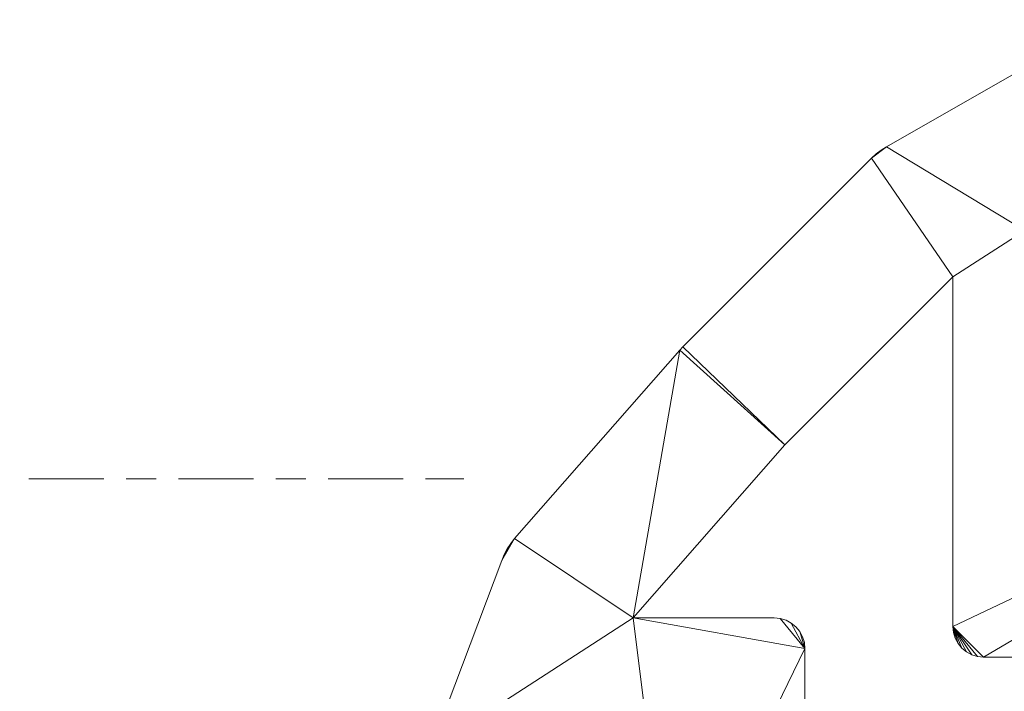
# Model space of a CAD drawing. Header units: millimetres. Extents: x -38221 to 49500, y -52000 to 43639.
# Tile 4 of 19: x 5877 to 26752, y -16251 to -2002. Entities that reach past the tile are written whole.
import ezdxf

# ---------------------------------------------------------------- set-up
doc = ezdxf.new("R2010")
doc.units = ezdxf.units.MM
doc.linetypes.add('Centro _1_', pattern=[3175, 635, -476.25, 1587.5, -476.25])
doc.layers.add('A-FLOR-LEVL-OTLN', color=51, linetype='Continuous', lineweight=9)
doc.layers.add('A-MASS-____-OTLN', color=70, linetype='Continuous', lineweight=9)

# ---------------------------------------------------------------- blocks, each defined once
blk = doc.blocks.new('Nível - M_Cabeça do nível - Círculo-24867-R04-02-ISOMETRICA-GERAL')
at = {"layer": 'A-FLOR-LEVL-OTLN'}
blk.add_circle((4, 0), 4, dxfattribs=at)
mesh = blk.add_polyface(dxfattribs=at)
corners = [(4, 0), (4, 4), (2.96, 3.86), (2, 3.46), (1.17, 2.83), (0.54, 2), (0.14, 1.04), (0, 0)]
mesh.append_faces([[corners[k] for k in face] for face in [(0, 6, 7)]], dxfattribs={"vtx0": -1})
mesh.append_faces([[corners[k] for k in face] for face in [(0, 2, 3, 4)]], dxfattribs={"vtx0": -1, "vtx3": -1})
mesh.append_faces([[corners[k] for k in face] for face in [(1, 2, 0)]], dxfattribs={"vtx1": -1})
mesh.append_faces([[corners[k] for k in face] for face in [(5, 6, 0, 4)]], dxfattribs={"vtx1": -1, "vtx2": -1})
mesh = blk.add_polyface(dxfattribs=at)
corners = [(4, -4), (5.04, -3.86), (6, -3.46), (6.83, -2.83), (7.46, -2), (7.86, -1.04), (8, 0), (4, 0)]
mesh.append_faces([[corners[k] for k in face] for face in [(7, 4, 5, 6)]], dxfattribs={"vtx0": -1})
mesh.append_faces([[corners[k] for k in face] for face in [(4, 7, 3)]], dxfattribs={"vtx0": -1, "vtx1": -1})
mesh.append_faces([[corners[k] for k in face] for face in [(0, 1, 7)]], dxfattribs={"vtx1": -1})
mesh.append_faces([[corners[k] for k in face] for face in [(2, 3, 7, 1)]], dxfattribs={"vtx1": -1, "vtx2": -1})

msp = doc.modelspace()

# ---------------------------------------------------------------- linework, layer by layer
at = {"layer": 'A-FLOR-LEVL-OTLN', "linetype": 'Centro _1_'}
for p, q in [((-14091, -11741), (14496, -11741)), ((-14091, -11741, 4000), (14496, -11741, 4000))]:
    msp.add_line(p, q, dxfattribs=at)

# ---------------------------------------------------------------- block references
at = {"layer": 'A-FLOR-LEVL-OTLN', "extrusion": (0, -1, 0), "xscale": 99.99999999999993, "yscale": 99.99999999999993, "zscale": 99.99999999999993}
for p in [(14496, 0, 11741), (14496, 4000, 11741)]:
    msp.add_blockref('Nível - M_Cabeça do nível - Círculo-24867-R04-02-ISOMETRICA-GERAL', p, dxfattribs=at)

# ---------------------------------------------------------------- meshes
at = {"layer": 'A-MASS-____-OTLN', "color": 41, "transparency": 33554560}
mesh = msp.add_polyface(dxfattribs=at)
corners = [(21875, -14693, 3200), (18887, -14693, 3200), (22096, -11025, 3200), (25663, -7459, 3200), (25663, -14873, 3200), (25675, -15000, 3200), (25712, -15122, 3200), (25772, -15234, 3200), (25853, -15333, 3200), (25952, -15413, 3200), (26064, -15474, 3200), (26186, -15510, 3200), (26313, -15523, 3200), (34059, -15523, 3200), (34186, -15510, 3200), (34308, -15474, 3200), (34420, -15413, 3200), (34518, -15333, 3200), (34599, -15234, 3200), (34659, -15122, 3200), (34696, -15000, 3200), (34709, -14873, 3200), (34709, -10586, 3200), (34732, -10593, 3200), (34859, -10605, 3200), (37687, -10605, 3200), (37814, -10593, 3200), (37936, -10556, 3200), (38048, -10496, 3200), (38147, -10415, 3200), (38228, -10317, 3200), (38288, -10204, 3200), (38325, -10082, 3200), (38337, -9955, 3200), (38337, -7459, 3200), (41904, -11025, 3200), (45191, -14782, 3200), (45574, -15803, 3200), (45485, -15812, 3200), (45363, -15849, 3200), (45251, -15909, 3200), (45212, -15941, 3200), (45173, -15909, 3200), (45060, -15849, 3200), (44939, -15812, 3200), (44812, -15799, 3200), (40939, -15799, 3200), (40812, -15812, 3200), (40690, -15849, 3200), (40578, -15909, 3200), (40479, -15990, 3200), (40398, -16088, 3200), (40338, -16201, 3200), (40301, -16322, 3200), (40289, -16449, 3200), (40289, -20322, 3200), (40301, -20449, 3200), (40338, -20571, 3200), (40398, -20683, 3200), (40479, -20782, 3200), (40578, -20863, 3200), (40689, -20922, 3200), (40578, -20982, 3200), (40479, -21063, 3200), (40398, -21161, 3200), (40338, -21274, 3200), (40301, -21395, 3200), (40289, -21522, 3200), (40289, -24351, 3200), (40301, -24478, 3200), (40338, -24599, 3200), (40398, -24712, 3200), (40479, -24810, 3200), (40578, -24891, 3200), (40689, -24951, 3200), (40578, -25010, 3200), (40479, -25091, 3200), (40398, -25190, 3200), (40338, -25302, 3200), (40301, -25424, 3200), (40289, -25551, 3200), (40289, -27051, 3200), (40301, -27178, 3200), (40338, -27299, 3200), (40398, -27412, 3200), (40479, -27510, 3200), (40578, -27591, 3200), (40690, -27651, 3200), (40812, -27688, 3200), (40939, -27701, 3200), (42939, -27701, 3200), (43066, -27688, 3200), (43101, -27677, 3200), (43138, -27799, 3200), (43198, -27912, 3200), (43279, -28010, 3200), (43335, -28056, 3200), (43253, -28167, 3200), (43177, -28293, 3200), (43114, -28426, 3200), (43065, -28565, 3200), (43029, -28707, 3200), (43007, -28853, 3200), (43000, -29000, 3200), (43007, -29147, 3200), (43029, -29293, 3200), (43065, -29435, 3200), (43114, -29574, 3200), (43177, -29707, 3200), (43253, -29833, 3200), (43340, -29952, 3200), (43439, -30061, 3200), (43548, -30160, 3200), (43667, -30247, 3200), (43793, -30323, 3200), (43926, -30386, 3200), (44065, -30435, 3200), (44207, -30471, 3200), (44353, -30493, 3200), (44500, -30500, 3200), (47000, -30500, 3200), (47144, -30493, 3200), (47286, -30472, 3200), (47426, -30438, 3200), (47562, -30391, 3200), (47693, -30330, 3200), (47818, -30258, 3200), (47934, -30173, 3200), (48043, -30078, 3200), (48141, -29973, 3200), (48229, -29859, 3200), (48306, -29737, 3200), (48371, -29609, 3200), (48423, -29474, 3200), (49423, -26474, 3200), (49466, -26319, 3200), (49491, -26161, 3200), (49500, -26000, 3200), (49500, -18000, 3200), (49494, -17866, 3200), (49476, -17732, 3200), (49446, -17601, 3200), (49404, -17473, 3200), (47904, -13473, 3200), (47851, -13349, 3200), (47787, -13230, 3200), (47713, -13118, 3200), (47629, -13012, 3200), (44129, -9012, 3200), (44061, -8939, 3200), (40061, -4939, 3200), (39962, -4850, 3200), (39857, -4769, 3200), (39744, -4698, 3200), (36244, -2698, 3200), (36118, -2633, 3200), (35987, -2581, 3200), (35851, -2542, 3200), (35712, -2515, 3200), (32212, -2015, 3200), (32071, -2002, 3200), (31929, -2002, 3200), (31788, -2015, 3200), (28288, -2515, 3200), (28149, -2542, 3200), (28013, -2581, 3200), (27882, -2633, 3200), (27756, -2698, 3200), (24256, -4698, 3200), (24143, -4769, 3200), (24038, -4850, 3200), (23939, -4939, 3200), (19939, -8939, 3200), (19871, -9012, 3200), (16371, -13012, 3200), (16287, -13118, 3200), (16213, -13230, 3200), (16149, -13349, 3200), (16096, -13473, 3200), (14596, -17473, 3200), (14554, -17601, 3200), (14524, -17732, 3200), (14506, -17866, 3200), (14500, -18000, 3200), (14500, -26000, 3200), (14509, -26161, 3200), (14534, -26319, 3200), (14577, -26474, 3200), (15577, -29474, 3200), (15629, -29609, 3200), (15694, -29737, 3200), (15771, -29859, 3200), (15859, -29973, 3200), (15957, -30078, 3200), (16066, -30173, 3200), (16182, -30258, 3200), (16307, -30330, 3200), (16438, -30391, 3200), (16574, -30438, 3200), (16714, -30472, 3200), (16856, -30493, 3200), (17000, -30500, 3200), (19500, -30500, 3200), (19647, -30493, 3200), (19793, -30471, 3200), (19935, -30435, 3200), (20074, -30386, 3200), (20207, -30323, 3200), (20333, -30247, 3200), (20452, -30160, 3200), (20561, -30061, 3200), (20660, -29952, 3200), (20747, -29833, 3200), (20823, -29707, 3200), (20886, -29574, 3200), (20935, -29435, 3200), (20971, -29293, 3200), (20993, -29147, 3200), (21000, -29000, 3200), (20993, -28853, 3200), (20979, -28761, 3200), (20989, -28657, 3200), (20989, -25193, 3200), (20977, -25066, 3200), (20940, -24944, 3200), (20880, -24832, 3200), (20799, -24733, 3200), (20700, -24652, 3200), (20588, -24592, 3200), (20466, -24555, 3200), (20339, -24543, 3200), (19668, -24543, 3200), (19686, -24533, 3200), (19784, -24452, 3200), (19865, -24354, 3200), (19925, -24241, 3200), (19948, -24166, 3200), (19998, -24181, 3200), (20125, -24193, 3200), (22125, -24193, 3200), (22252, -24181, 3200), (22373, -24144, 3200), (22486, -24084, 3200), (22584, -24003, 3200), (22665, -23904, 3200), (22725, -23792, 3200), (22762, -23670, 3200), (22775, -23543, 3200), (22775, -21543, 3200), (22762, -21416, 3200), (22725, -21294, 3200), (22665, -21182, 3200), (22584, -21084, 3200), (22486, -21003, 3200), (22373, -20943, 3200), (22252, -20906, 3200), (22204, -20901, 3200), (22236, -20884, 3200), (22335, -20803, 3200), (22416, -20704, 3200), (22476, -20592, 3200), (22513, -20470, 3200), (22525, -20343, 3200), (22525, -15343, 3200), (22513, -15216, 3200), (22476, -15094, 3200), (22416, -14982, 3200), (22335, -14884, 3200), (22236, -14803, 3200), (22124, -14743, 3200), (22002, -14706, 3200), (19725, -21035, 3200), (19686, -21003, 3200), (19668, -20993, 3200), (19781, -20993, 3200), (19764, -21003, 3200), (45612, -19549, 3200), (46500, -19549, 3200), (46500, -20872, 3200), (45155, -20872, 3200), (45173, -20863, 3200), (45271, -20782, 3200), (45352, -20683, 3200), (45412, -20571, 3200), (45449, -20449, 3200), (45462, -20322, 3200), (45462, -19529, 3200), (45485, -19536, 3200), (44567, -24622, 3200), (46500, -24622, 3200), (46500, -25757, 3200), (46389, -26090, 3200), (46389, -25551, 3200), (46376, -25424, 3200), (46339, -25302, 3200), (46279, -25190, 3200), (46198, -25091, 3200), (46100, -25010, 3200), (45988, -24950, 3200), (45866, -24913, 3200), (45739, -24901, 3200), (44110, -24901, 3200), (44128, -24891, 3200), (44227, -24810, 3200), (44308, -24712, 3200), (44368, -24599, 3200), (44371, -24588, 3200), (44440, -24609, 3200), (43395, -25001, 3200), (43378, -25010, 3200), (43339, -25042, 3200), (43300, -25010, 3200), (43282, -25001, 3200), (44206, -20982, 3200), (44167, -21014, 3200), (44128, -20982, 3200), (44110, -20972, 3200), (44224, -20972, 3200), (32000, -5015, 3200), (35004, -5444, 3200), (36811, -6477, 3200), (34859, -6477, 3200), (34732, -6490, 3200), (34610, -6526, 3200), (34498, -6587, 3200), (34459, -6618, 3200), (34420, -6587, 3200), (34308, -6526, 3200), (34186, -6490, 3200), (34059, -6477, 3200), (27189, -6477, 3200), (28996, -5444, 3200)]
mesh.append_faces([[corners[k] for k in face] for face in [(193, 191, 192), (236, 233, 234, 235), (96, 93, 94, 95), (312, 310, 311), (130, 128, 129), (63, 61, 62), (33, 30, 31, 32)]], dxfattribs={"vtx0": -1, "color": 41})
mesh.append_faces([[corners[k] for k in face] for face in [(184, 273, 183), (173, 2, 172), (155, 158, 154), (329, 325, 328), (116, 96, 115), (306, 301, 304, 305)]], dxfattribs={"vtx0": -1, "vtx1": -1, "color": 41})
mesh.append_faces([[corners[k] for k in face] for face in [(179, 273, 1), (4, 22, 330, 3), (308, 301, 306, 312), (290, 134, 137, 289), (92, 291, 301), (67, 316, 61), (55, 61, 316, 54), (285, 317, 279, 284), (314, 312, 306), (45, 286, 41, 44), (277, 142, 37)]], dxfattribs={"vtx0": -1, "vtx1": -1, "vtx2": -1, "color": 41})
mesh.append_faces([[corners[k] for k in face] for face in [(231, 273, 184, 187), (273, 231, 236, 271), (256, 274, 238, 248), (3, 330, 168, 171), (24, 321, 325, 22), (312, 74, 90, 310), (310, 92, 301, 308), (153, 320, 34, 150)]], dxfattribs={"vtx0": -1, "vtx1": -1, "vtx2": -1, "vtx3": -1, "color": 41})
mesh.append_faces([[corners[k] for k in face] for face in [(247, 239, 242, 243), (274, 256, 262, 263), (1, 174, 178, 179), (22, 325, 329, 330), (319, 154, 158, 159), (74, 312, 68, 69), (312, 316, 67, 68), (286, 54, 316, 317), (279, 314, 288, 289)]], dxfattribs={"vtx0": -1, "vtx1": -1, "vtx3": -1, "color": 41})
mesh.append_faces([[corners[k] for k in face] for face in [(221, 201, 202, 220), (231, 221, 222), (220, 216, 217), (248, 238, 239, 247), (4, 8, 9), (3, 171, 172, 2), (13, 21, 22, 12), (325, 321, 322), (24, 320, 321), (154, 319, 320, 153), (291, 119, 120), (132, 126, 127, 131), (131, 127, 128, 130), (133, 125, 126, 132), (292, 297, 298), (291, 133, 134, 290), (33, 29, 30), (143, 36, 37, 142), (36, 147, 148)]], dxfattribs={"vtx0": -1, "vtx2": -1, "color": 41})
mesh.append_faces([[corners[k] for k in face] for face in [(188, 200, 201, 221), (231, 187, 188, 221), (1, 273, 274, 263), (4, 11, 12, 22), (163, 166, 167, 331), (320, 24, 25, 33), (25, 28, 29, 33), (74, 79, 80, 90), (96, 118, 119, 291), (41, 276, 277, 37), (143, 146, 147, 36)]], dxfattribs={"vtx0": -1, "vtx2": -1, "vtx3": -1, "color": 41})
mesh.append_faces([[corners[k] for k in face] for face in [(188, 197, 198, 199), (220, 202, 203, 204), (220, 208, 209, 210), (220, 210, 211, 212), (220, 212, 213, 214), (220, 214, 215, 216), (256, 260, 261, 262), (263, 270, 0, 1), (21, 13, 14, 15), (21, 15, 16, 17), (21, 17, 18, 19), (96, 101, 102, 103), (96, 103, 104, 105), (96, 99, 100, 101), (96, 105, 106, 107), (96, 109, 110, 111), (96, 113, 114, 115), (133, 121, 122, 123), (133, 123, 124, 125), (292, 295, 296, 297), (74, 69, 70, 71), (61, 55, 56, 57), (61, 57, 58, 59), (279, 281, 282, 283)]], dxfattribs={"vtx0": -1, "vtx3": -1, "color": 41})
mesh.append_faces([[corners[k] for k in face] for face in [(272, 273, 271), (226, 227, 224, 225), (98, 99, 96, 97), (76, 77, 74, 75)]], dxfattribs={"vtx1": -1, "color": 41})
mesh.append_faces([[corners[k] for k in face] for face in [(196, 197, 188, 195), (205, 206, 220, 204), (207, 208, 220, 206), (199, 200, 188), (188, 189, 195), (230, 231, 222, 229), (252, 253, 256, 251), (259, 260, 256, 258), (243, 244, 247), (250, 251, 256, 249), (248, 249, 256), (267, 268, 263, 266), (10, 11, 4, 9), (7, 8, 4, 6), (174, 175, 178), (269, 270, 263, 268), (108, 109, 96, 107), (84, 85, 89, 83), (78, 79, 74, 77), (85, 86, 89), (117, 118, 96, 116), (112, 113, 96, 111), (66, 67, 61, 65), (64, 65, 61, 63), (33, 34, 320), (50, 51, 54, 49), (48, 49, 54, 47), (285, 286, 317), (283, 284, 279), (45, 46, 286), (141, 142, 138), (137, 138, 278)]], dxfattribs={"vtx1": -1, "vtx2": -1, "color": 41})
mesh.append_faces([[corners[k] for k in face] for face in [(179, 180, 183, 273), (318, 319, 159, 162), (92, 93, 96, 291), (120, 121, 133, 291), (46, 47, 54, 286), (277, 278, 138, 142), (278, 279, 289, 137)]], dxfattribs={"vtx1": -1, "vtx2": -1, "vtx3": -1, "color": 41})
mesh.append_faces([[corners[k] for k in face] for face in [(194, 195, 189, 190), (190, 191, 193, 194), (227, 228, 223, 224), (228, 229, 222, 223), (1, 2, 173, 174), (167, 168, 330, 331), (331, 318, 162, 163), (89, 90, 80, 81), (300, 301, 291, 292), (149, 150, 34, 35), (148, 149, 35, 36)]], dxfattribs={"vtx1": -1, "vtx3": -1, "color": 41})
mesh.append_faces([[corners[k] for k in face] for face in [(185, 186, 187, 184), (218, 219, 220, 217), (254, 255, 256, 253), (256, 257, 258), (245, 246, 247, 244), (181, 182, 183, 180), (4, 5, 6), (176, 177, 178, 175), (323, 324, 325, 322), (19, 20, 21), (22, 23, 24), (156, 157, 158, 155), (87, 88, 89, 86), (72, 73, 74, 71), (308, 309, 310), (59, 60, 61), (151, 152, 153, 150), (52, 53, 54, 51), (279, 280, 281), (37, 38, 39)]], dxfattribs={"vtx2": -1, "color": 41})
mesh.append_faces([[corners[k] for k in face] for face in [(231, 232, 233, 236), (274, 275, 271, 238), (236, 237, 238, 271), (81, 82, 83, 89), (90, 91, 92, 310), (298, 299, 300, 292), (314, 315, 316, 312), (306, 307, 288, 314), (317, 313, 314, 279), (286, 287, 276, 41), (39, 40, 41, 37)]], dxfattribs={"vtx2": -1, "vtx3": -1, "color": 41})
mesh.append_faces([[corners[k] for k in face] for face in [(239, 240, 241, 242), (263, 264, 265, 266), (168, 169, 170, 171), (325, 326, 327, 328), (25, 26, 27, 28), (163, 164, 165, 166), (159, 160, 161, 162), (134, 135, 136, 137), (292, 293, 294, 295), (301, 302, 303, 304), (41, 42, 43, 44), (138, 139, 140, 141), (143, 144, 145, 146)]], dxfattribs={"vtx3": -1, "color": 41})
mesh = msp.add_polyface(dxfattribs=at)
corners = [(21875, -14693), (22002, -14706), (22124, -14743), (22236, -14803), (22335, -14884), (22416, -14982), (22476, -15094), (22513, -15216), (22525, -15343), (22525, -20343), (22513, -20470), (22476, -20592), (22416, -20704), (22335, -20803), (22236, -20884), (22204, -20901), (22252, -20906), (22373, -20943), (22486, -21003), (22584, -21084), (22665, -21182), (22725, -21294), (22762, -21416), (22775, -21543), (22775, -23543), (22762, -23670), (22725, -23792), (22665, -23904), (22584, -24003), (22486, -24084), (22373, -24144), (22252, -24181), (22125, -24193), (20125, -24193), (19998, -24181), (19948, -24166), (19925, -24241), (19865, -24354), (19784, -24452), (19686, -24533), (19668, -24543), (20339, -24543), (20466, -24555), (20588, -24592), (20700, -24652), (20799, -24733), (20880, -24832), (20940, -24944), (20977, -25066), (20989, -25193), (20989, -28657), (20979, -28761), (20993, -28853), (21000, -29000), (20993, -29147), (20971, -29293), (20935, -29435), (20886, -29574), (20823, -29707), (20747, -29833), (20660, -29952), (20561, -30061), (20452, -30160), (20333, -30247), (20207, -30323), (20074, -30386), (19935, -30435), (19793, -30471), (19647, -30493), (19500, -30500), (17000, -30500), (16856, -30493), (16714, -30472), (16574, -30438), (16438, -30391), (16307, -30330), (16182, -30258), (16066, -30173), (15957, -30078), (15859, -29973), (15771, -29859), (15694, -29737), (15629, -29609), (15577, -29474), (14577, -26474), (14534, -26319), (14509, -26161), (14500, -26000), (14500, -18000), (14506, -17866), (14524, -17732), (14554, -17601), (14596, -17473), (16096, -13473), (16149, -13349), (16213, -13230), (16287, -13118), (16371, -13012), (19871, -9012), (19939, -8939), (23939, -4939), (24038, -4850), (24143, -4769), (24256, -4698), (27756, -2698), (27882, -2633), (28013, -2581), (28149, -2542), (28288, -2515), (31788, -2015), (31929, -2002), (32071, -2002), (32212, -2015), (35712, -2515), (35851, -2542), (35987, -2581), (36118, -2633), (36244, -2698), (39744, -4698), (39857, -4769), (39962, -4850), (40061, -4939), (44061, -8939), (44129, -9012), (47629, -13012), (47713, -13118), (47787, -13230), (47851, -13349), (47904, -13473), (49404, -17473), (49446, -17601), (49476, -17732), (49494, -17866), (49500, -18000), (49500, -26000), (49491, -26161), (49466, -26319), (49423, -26474), (48423, -29474), (48371, -29609), (48306, -29737), (48229, -29859), (48141, -29973), (48043, -30078), (47934, -30173), (47818, -30258), (47693, -30330), (47562, -30391), (47426, -30438), (47286, -30472), (47144, -30493), (47000, -30500), (44500, -30500), (44353, -30493), (44207, -30471), (44065, -30435), (43926, -30386), (43793, -30323), (43667, -30247), (43548, -30160), (43439, -30061), (43340, -29952), (43253, -29833), (43177, -29707), (43114, -29574), (43065, -29435), (43029, -29293), (43007, -29147), (43000, -29000), (43007, -28853), (43029, -28707), (43065, -28565), (43114, -28426), (43177, -28293), (43253, -28167), (43335, -28056), (43279, -28010), (43198, -27912), (43138, -27799), (43101, -27677), (43066, -27688), (42939, -27701), (40939, -27701), (40812, -27688), (40690, -27651), (40578, -27591), (40479, -27510), (40398, -27412), (40338, -27299), (40301, -27178), (40289, -27051), (40289, -25551), (40301, -25424), (40338, -25302), (40398, -25190), (40479, -25091), (40578, -25010), (40689, -24951), (40578, -24891), (40479, -24810), (40398, -24712), (40338, -24599), (40301, -24478), (40289, -24351), (40289, -21522), (40301, -21395), (40338, -21274), (40398, -21161), (40479, -21063), (40578, -20982), (40689, -20922), (40578, -20863), (40479, -20782), (40398, -20683), (40338, -20571), (40301, -20449), (40289, -20322), (40289, -16449), (40301, -16322), (40338, -16201), (40398, -16088), (40479, -15990), (40578, -15909), (40690, -15849), (40812, -15812), (40939, -15799), (44812, -15799), (44939, -15812), (45060, -15849), (45173, -15909), (45212, -15941), (45251, -15909), (45363, -15849), (45485, -15812), (45574, -15803), (45191, -14782), (41904, -11025), (38337, -7459), (38337, -9955), (38325, -10082), (38288, -10204), (38228, -10317), (38147, -10415), (38048, -10496), (37936, -10556), (37814, -10593), (37687, -10605), (34859, -10605), (34732, -10593), (34709, -10586), (34709, -14873), (34696, -15000), (34659, -15122), (34599, -15234), (34518, -15333), (34420, -15413), (34308, -15474), (34186, -15510), (34059, -15523), (26313, -15523), (26186, -15510), (26064, -15474), (25952, -15413), (25853, -15333), (25772, -15234), (25712, -15122), (25675, -15000), (25663, -14873), (25663, -7459), (22096, -11025), (18887, -14693), (19725, -21035), (19764, -21003), (19781, -20993), (19668, -20993), (19686, -21003), (45612, -19549), (45485, -19536), (45462, -19529), (45462, -20322), (45449, -20449), (45412, -20571), (45352, -20683), (45271, -20782), (45173, -20863), (45155, -20872), (46500, -20872), (46500, -19549), (44567, -24622), (44440, -24609), (44371, -24588), (44368, -24599), (44308, -24712), (44227, -24810), (44128, -24891), (44110, -24901), (45739, -24901), (45866, -24913), (45988, -24950), (46100, -25010), (46198, -25091), (46279, -25190), (46339, -25302), (46376, -25424), (46389, -25551), (46389, -26090), (46500, -25757), (46500, -24622), (43395, -25001), (43282, -25001), (43300, -25010), (43339, -25042), (43378, -25010), (44206, -20982), (44224, -20972), (44110, -20972), (44128, -20982), (44167, -21014), (32000, -5015), (28996, -5444), (27189, -6477), (34059, -6477), (34186, -6490), (34308, -6526), (34420, -6587), (34459, -6618), (34498, -6587), (34610, -6526), (34732, -6490), (34859, -6477), (36811, -6477), (35004, -5444)]
mesh.append_faces([[corners[k] for k in face] for face in [(298, 296, 297), (175, 172, 173, 174), (285, 282, 283, 284), (232, 230, 231), (210, 207, 208, 209), (80, 78, 79), (246, 244, 245), (103, 100, 101, 102)]], dxfattribs={"vtx0": -1, "color": 41})
mesh.append_faces([[corners[k] for k in face] for face in [(179, 175, 178), (172, 175, 171), (192, 197, 191), (124, 235, 123), (66, 51, 65), (40, 35, 38, 39), (262, 267, 261), (105, 108, 104), (98, 270, 97)]], dxfattribs={"vtx0": -1, "vtx1": -1, "color": 41})
mesh.append_faces([[corners[k] for k in face] for face in [(305, 138, 151), (203, 309, 197, 202), (295, 179, 311), (285, 288, 317), (234, 129, 287), (286, 134, 307), (204, 315, 309, 203), (216, 315, 210, 215), (217, 278, 315, 216), (118, 237, 330, 117), (273, 15, 33), (329, 247, 325, 328), (321, 325, 249, 320), (92, 270, 274), (93, 97, 270, 92)]], dxfattribs={"vtx0": -1, "vtx1": -1, "vtx2": -1, "color": 41})
mesh.append_faces([[corners[k] for k in face] for face in [(308, 290, 295, 311), (179, 295, 305, 175), (309, 311, 181, 197), (274, 35, 40, 87), (103, 320, 268, 100)]], dxfattribs={"vtx0": -1, "vtx1": -1, "vtx2": -1, "vtx3": -1, "color": 41})
mesh.append_faces([[corners[k] for k in face] for face in [(134, 137, 306, 307), (230, 278, 226, 227), (210, 315, 204, 205), (237, 118, 121, 122), (320, 249, 267, 268)]], dxfattribs={"vtx0": -1, "vtx1": -1, "vtx3": -1, "color": 41})
mesh.append_faces([[corners[k] for k in face] for face in [(175, 156, 157), (296, 304, 305, 295), (182, 190, 191), (236, 122, 123, 235), (122, 236, 237), (217, 224, 225), (69, 50, 51, 68), (49, 42, 43, 48), (44, 47, 48, 43), (82, 76, 77, 81), (81, 77, 78, 80), (83, 75, 76, 82), (274, 87, 88), (258, 249, 250, 257), (330, 246, 247, 329), (325, 321, 322), (273, 8, 9), (320, 103, 104, 319), (93, 96, 97)]], dxfattribs={"vtx0": -1, "vtx2": -1, "color": 41})
mesh.append_faces([[corners[k] for k in face] for face in [(305, 151, 152, 175), (290, 308, 309, 317), (330, 237, 238, 246), (238, 241, 242, 246), (40, 49, 50, 83), (15, 22, 23, 33), (24, 28, 29, 32), (50, 69, 70, 83), (40, 83, 84, 87), (117, 330, 331, 113), (249, 258, 259, 267), (88, 91, 92, 274)]], dxfattribs={"vtx0": -1, "vtx2": -1, "vtx3": -1, "color": 41})
mesh.append_faces([[corners[k] for k in face] for face in [(138, 145, 146, 147), (138, 147, 148, 149), (138, 149, 150, 151), (175, 154, 155, 156), (175, 159, 160, 161), (175, 161, 162, 163), (175, 163, 164, 165), (175, 169, 170, 171), (285, 280, 281, 282), (197, 200, 201, 202), (210, 205, 206, 207), (217, 222, 223, 224), (51, 55, 56, 57), (51, 57, 58, 59), (51, 59, 60, 61), (15, 10, 11, 12), (51, 63, 64, 65), (83, 71, 72, 73), (83, 73, 74, 75), (267, 259, 260, 261)]], dxfattribs={"vtx0": -1, "vtx3": -1, "color": 41})
mesh.append_faces([[corners[k] for k in face] for face in [(184, 185, 182, 183), (219, 220, 217, 218), (52, 53, 51), (17, 18, 15, 16)]], dxfattribs={"vtx1": -1, "color": 41})
mesh.append_faces([[corners[k] for k in face] for face in [(153, 154, 175, 152), (158, 159, 175, 157), (138, 139, 145), (300, 301, 304, 299), (166, 167, 175, 165), (168, 169, 175, 167), (185, 186, 182), (187, 188, 182, 186), (193, 194, 197, 192), (214, 215, 210, 213), (221, 222, 217, 220), (54, 55, 51, 53), (27, 28, 24, 26), (21, 22, 15, 20), (19, 20, 15, 18), (67, 68, 51, 66), (62, 63, 51, 61), (70, 71, 83), (41, 42, 49, 40), (243, 244, 246, 242), (254, 255, 250, 253), (256, 257, 250, 255), (116, 117, 113), (263, 264, 267, 262), (4, 5, 8, 3), (2, 3, 8, 1), (0, 1, 8, 270)]], dxfattribs={"vtx1": -1, "vtx2": -1, "color": 41})
mesh.append_faces([[corners[k] for k in face] for face in [(298, 299, 304, 296), (181, 182, 191, 197), (287, 276, 230, 234), (279, 280, 285, 314), (129, 130, 133, 287), (124, 125, 128, 235), (225, 226, 278, 217), (9, 10, 15, 273), (273, 274, 270, 8), (318, 319, 109, 112), (108, 109, 319, 104)]], dxfattribs={"vtx1": -1, "vtx2": -1, "vtx3": -1, "color": 41})
mesh.append_faces([[corners[k] for k in face] for face in [(143, 144, 140, 141), (144, 145, 139, 140), (137, 138, 305, 306), (133, 134, 286, 287), (285, 286, 307, 288), (278, 279, 314, 315), (128, 129, 234, 235), (32, 33, 23, 24), (112, 113, 331, 318), (99, 100, 268, 269), (98, 99, 269, 270)]], dxfattribs={"vtx1": -1, "vtx3": -1, "color": 41})
mesh.append_faces([[corners[k] for k in face] for face in [(141, 142, 143), (135, 136, 137, 134), (302, 303, 304, 301), (293, 294, 295, 292), (311, 312, 308), (309, 310, 311), (195, 196, 197, 194), (131, 132, 133, 130), (126, 127, 128, 125), (228, 229, 230, 227), (30, 31, 32, 29), (45, 46, 47, 44), (24, 25, 26), (13, 14, 15, 12), (323, 324, 325, 322), (106, 107, 108, 105), (265, 266, 267, 264), (6, 7, 8, 5)]], dxfattribs={"vtx2": -1, "color": 41})
mesh.append_faces([[corners[k] for k in face] for face in [(179, 180, 181, 311), (188, 189, 190, 182), (276, 277, 278, 230), (288, 289, 290, 317), (290, 291, 292, 295), (317, 313, 314, 285), (232, 233, 234, 230), (315, 316, 317, 309), (33, 34, 35, 271), (271, 272, 273, 33), (274, 275, 271, 35), (247, 248, 249, 325)]], dxfattribs={"vtx2": -1, "vtx3": -1, "color": 41})
mesh.append_faces([[corners[k] for k in face] for face in [(175, 176, 177, 178), (197, 198, 199, 200), (210, 211, 212, 213), (238, 239, 240, 241), (118, 119, 120, 121), (35, 36, 37, 38), (84, 85, 86, 87), (250, 251, 252, 253), (325, 326, 327, 328), (113, 114, 115, 116), (109, 110, 111, 112), (88, 89, 90, 91), (93, 94, 95, 96)]], dxfattribs={"vtx3": -1, "color": 41})
mesh = msp.add_polyface(dxfattribs=at)
corners = [(24256, -4698, 3200), (27756, -2698, 3200), (27756, -2698), (24256, -4698)]
mesh.append_faces([[corners[k] for k in face] for face in [(0, 1, 2, 3)]], dxfattribs={"color": 41})
mesh = msp.add_polyface(dxfattribs=at)
corners = [(24038, -4850, 3200), (24143, -4769, 3200), (24143, -4769), (24038, -4850)]
mesh.append_faces([[corners[k] for k in face] for face in [(0, 1, 2, 3)]], dxfattribs={"color": 41})
mesh = msp.add_polyface(dxfattribs=at)
corners = [(24143, -4769, 3200), (24256, -4698, 3200), (24256, -4698), (24143, -4769)]
mesh.append_faces([[corners[k] for k in face] for face in [(3, 0, 1, 2)]], dxfattribs={"color": 41})
mesh = msp.add_polyface(dxfattribs=at)
corners = [(19939, -8939, 3200), (23939, -4939, 3200), (23939, -4939), (19939, -8939)]
mesh.append_faces([[corners[k] for k in face] for face in [(0, 1, 2, 3)]], dxfattribs={"color": 41})
mesh = msp.add_polyface(dxfattribs=at)
corners = [(23939, -4939, 3200), (24038, -4850, 3200), (24038, -4850), (23939, -4939)]
mesh.append_faces([[corners[k] for k in face] for face in [(3, 0, 1, 2)]], dxfattribs={"color": 41})
mesh = msp.add_polyface(dxfattribs=at)
corners = [(25663, -7459, 3200), (22096, -11025, 3200), (22096, -11025), (25663, -7459)]
mesh.append_faces([[corners[k] for k in face] for face in [(0, 1, 2, 3)]], dxfattribs={"color": 41})
mesh = msp.add_polyface(dxfattribs=at)
corners = [(25663, -14873, 3200), (25663, -7459, 3200), (25663, -7459), (25663, -14873)]
mesh.append_faces([[corners[k] for k in face] for face in [(0, 1, 2, 3)]], dxfattribs={"color": 41})
mesh = msp.add_polyface(dxfattribs=at)
corners = [(19871, -9012, 3200), (19939, -8939, 3200), (19939, -8939), (19871, -9012)]
mesh.append_faces([[corners[k] for k in face] for face in [(3, 0, 1, 2)]], dxfattribs={"color": 41})
mesh = msp.add_polyface(dxfattribs=at)
corners = [(16371, -13012, 3200), (19871, -9012, 3200), (19871, -9012), (16371, -13012)]
mesh.append_faces([[corners[k] for k in face] for face in [(0, 1, 2, 3)]], dxfattribs={"color": 41})
mesh = msp.add_polyface(dxfattribs=at)
corners = [(22096, -11025, 3200), (18887, -14693, 3200), (18887, -14693), (22096, -11025)]
mesh.append_faces([[corners[k] for k in face] for face in [(0, 1, 2, 3)]], dxfattribs={"color": 41})
mesh = msp.add_polyface(dxfattribs=at)
corners = [(16213, -13230, 3200), (16287, -13118, 3200), (16287, -13118), (16213, -13230)]
mesh.append_faces([[corners[k] for k in face] for face in [(3, 0, 1, 2)]], dxfattribs={"color": 41})
mesh = msp.add_polyface(dxfattribs=at)
corners = [(16287, -13118, 3200), (16371, -13012, 3200), (16371, -13012), (16287, -13118)]
mesh.append_faces([[corners[k] for k in face] for face in [(3, 0, 1, 2)]], dxfattribs={"color": 41})
mesh = msp.add_polyface(dxfattribs=at)
corners = [(16096, -13473, 3200), (16149, -13349, 3200), (16149, -13349), (16096, -13473)]
mesh.append_faces([[corners[k] for k in face] for face in [(3, 0, 1, 2)]], dxfattribs={"color": 41})
mesh = msp.add_polyface(dxfattribs=at)
corners = [(16149, -13349, 3200), (16213, -13230, 3200), (16213, -13230), (16149, -13349)]
mesh.append_faces([[corners[k] for k in face] for face in [(3, 0, 1, 2)]], dxfattribs={"color": 41})
mesh = msp.add_polyface(dxfattribs=at)
corners = [(14596, -17473, 3200), (16096, -13473, 3200), (16096, -13473), (14596, -17473)]
mesh.append_faces([[corners[k] for k in face] for face in [(0, 1, 2, 3)]], dxfattribs={"color": 41})
mesh = msp.add_polyface(dxfattribs=at)
corners = [(18887, -14693, 3200), (21875, -14693, 3200), (21875, -14693), (18887, -14693)]
mesh.append_faces([[corners[k] for k in face] for face in [(0, 1, 2, 3)]], dxfattribs={"color": 41})
mesh = msp.add_polyface(dxfattribs=at)
corners = [(21875, -14693, 3200), (22002, -14706, 3200), (22002, -14706), (21875, -14693)]
mesh.append_faces([[corners[k] for k in face] for face in [(0, 1, 2, 3)]], dxfattribs={"color": 41})
mesh = msp.add_polyface(dxfattribs=at)
corners = [(22002, -14706, 3200), (22124, -14743, 3200), (22124, -14743), (22002, -14706)]
mesh.append_faces([[corners[k] for k in face] for face in [(3, 0, 1, 2)]], dxfattribs={"color": 41})
mesh = msp.add_polyface(dxfattribs=at)
corners = [(22124, -14743, 3200), (22236, -14803, 3200), (22236, -14803), (22124, -14743)]
mesh.append_faces([[corners[k] for k in face] for face in [(0, 1, 2, 3)]], dxfattribs={"color": 41})
mesh = msp.add_polyface(dxfattribs=at)
corners = [(22236, -14803, 3200), (22335, -14884, 3200), (22335, -14884), (22236, -14803)]
mesh.append_faces([[corners[k] for k in face] for face in [(3, 0, 1, 2)]], dxfattribs={"color": 41})
mesh = msp.add_polyface(dxfattribs=at)
corners = [(22335, -14884, 3200), (22416, -14982, 3200), (22416, -14982), (22335, -14884)]
mesh.append_faces([[corners[k] for k in face] for face in [(0, 1, 2, 3)]], dxfattribs={"color": 41})
mesh = msp.add_polyface(dxfattribs=at)
corners = [(22416, -14982, 3200), (22476, -15094, 3200), (22476, -15094), (22416, -14982)]
mesh.append_faces([[corners[k] for k in face] for face in [(0, 1, 2, 3)]], dxfattribs={"color": 41})
mesh = msp.add_polyface(dxfattribs=at)
corners = [(25675, -15000, 3200), (25663, -14873, 3200), (25663, -14873), (25675, -15000)]
mesh.append_faces([[corners[k] for k in face] for face in [(0, 1, 2, 3)]], dxfattribs={"color": 41})
mesh = msp.add_polyface(dxfattribs=at)
corners = [(25712, -15122, 3200), (25675, -15000, 3200), (25675, -15000), (25712, -15122)]
mesh.append_faces([[corners[k] for k in face] for face in [(0, 1, 2, 3)]], dxfattribs={"color": 41})
mesh = msp.add_polyface(dxfattribs=at)
corners = [(22476, -15094, 3200), (22513, -15216, 3200), (22513, -15216), (22476, -15094)]
mesh.append_faces([[corners[k] for k in face] for face in [(0, 1, 2, 3)]], dxfattribs={"color": 41})
mesh = msp.add_polyface(dxfattribs=at)
corners = [(22513, -15216, 3200), (22525, -15343, 3200), (22525, -15343), (22513, -15216)]
mesh.append_faces([[corners[k] for k in face] for face in [(0, 1, 2, 3)]], dxfattribs={"color": 41})
mesh = msp.add_polyface(dxfattribs=at)
corners = [(25772, -15234, 3200), (25712, -15122, 3200), (25712, -15122), (25772, -15234)]
mesh.append_faces([[corners[k] for k in face] for face in [(0, 1, 2, 3)]], dxfattribs={"color": 41})
mesh = msp.add_polyface(dxfattribs=at)
corners = [(25853, -15333, 3200), (25772, -15234, 3200), (25772, -15234), (25853, -15333)]
mesh.append_faces([[corners[k] for k in face] for face in [(3, 0, 1, 2)]], dxfattribs={"color": 41})
mesh = msp.add_polyface(dxfattribs=at)
corners = [(22525, -15343, 3200), (22525, -20343, 3200), (22525, -20343), (22525, -15343)]
mesh.append_faces([[corners[k] for k in face] for face in [(0, 1, 2, 3)]], dxfattribs={"color": 41})
mesh = msp.add_polyface(dxfattribs=at)
corners = [(25952, -15413, 3200), (25853, -15333, 3200), (25853, -15333), (25952, -15413)]
mesh.append_faces([[corners[k] for k in face] for face in [(3, 0, 1, 2)]], dxfattribs={"color": 41})
mesh = msp.add_polyface(dxfattribs=at)
corners = [(26064, -15474, 3200), (25952, -15413, 3200), (25952, -15413), (26064, -15474)]
mesh.append_faces([[corners[k] for k in face] for face in [(3, 0, 1, 2)]], dxfattribs={"color": 41})
mesh = msp.add_polyface(dxfattribs=at)
corners = [(26186, -15510, 3200), (26064, -15474, 3200), (26064, -15474), (26186, -15510)]
mesh.append_faces([[corners[k] for k in face] for face in [(0, 1, 2, 3)]], dxfattribs={"color": 41})
mesh = msp.add_polyface(dxfattribs=at)
corners = [(26313, -15523, 3200), (26186, -15510, 3200), (26186, -15510), (26313, -15523)]
mesh.append_faces([[corners[k] for k in face] for face in [(0, 1, 2, 3)]], dxfattribs={"color": 41})
mesh = msp.add_polyface(dxfattribs=at)
corners = [(34059, -15523, 3200), (26313, -15523, 3200), (26313, -15523), (34059, -15523)]
mesh.append_faces([[corners[k] for k in face] for face in [(3, 0, 1, 2)]], dxfattribs={"color": 41})

doc.saveas('drawing.dxf')
